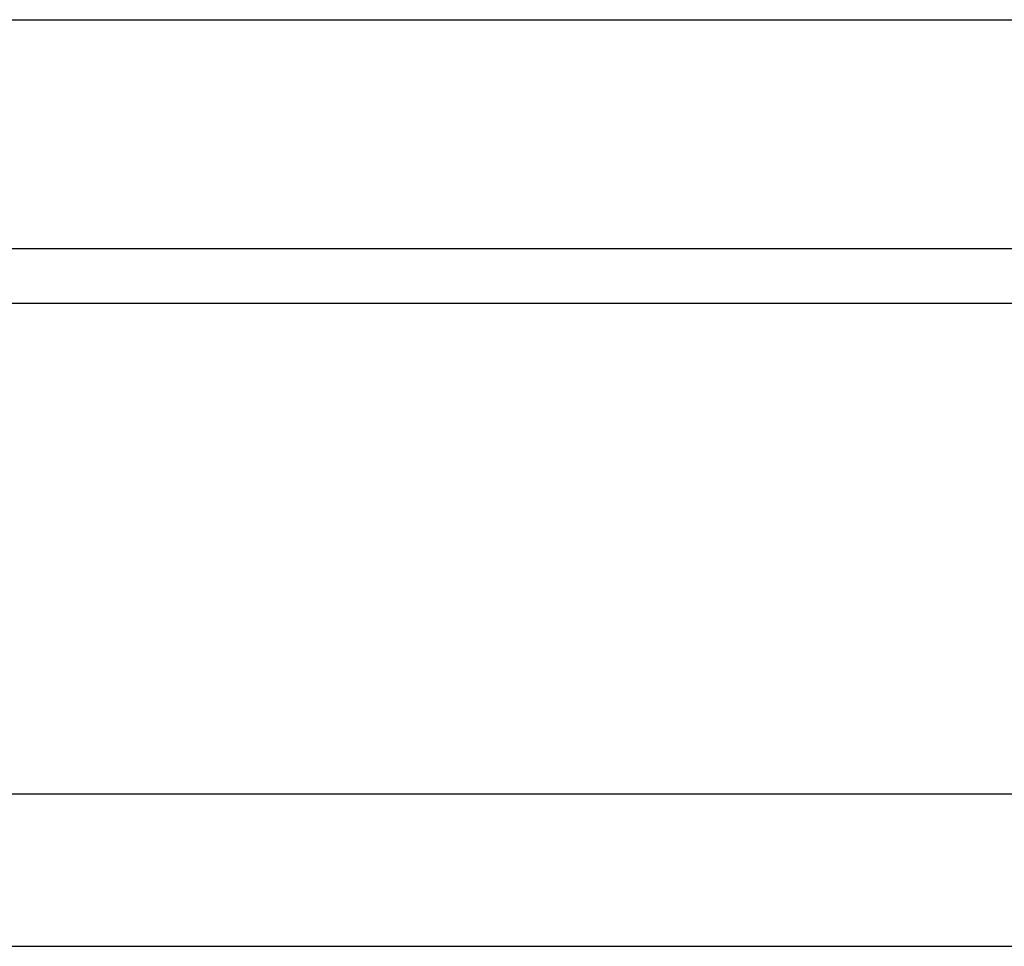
# Model space of a CAD drawing. Header units: millimetres. Extents: x 292 to 530, y -188 to -115.
# Tile 40 of 49: x 472.49 to 477, y -174.39 to -170.14. Entities that reach past the tile are written whole.
import ezdxf

# ---------------------------------------------------------------- set-up
doc = ezdxf.new("R2010")
doc.units = ezdxf.units.MM
doc.header["$LTSCALE"] = 0.1
doc.layers.add('OUT', color=3, linetype='CONTINUOUS')

msp = doc.modelspace()

# ---------------------------------------------------------------- linework, layer by layer
at = {"layer": 'OUT', "color": 0}
for p, q in [((454.9146, -170.1394), (477.8146, -170.1394)), ((454.9146, -171.1894), (477.8146, -171.1894)), ((399.7788, -171.4393), (530.3646, -171.4393)), ((399.5391, -173.6894), (530.3646, -173.6894)), ((380.3646, -174.3894), (530.3646, -174.3894))]:
    msp.add_line(p, q, dxfattribs=at)

doc.saveas('drawing.dxf')
